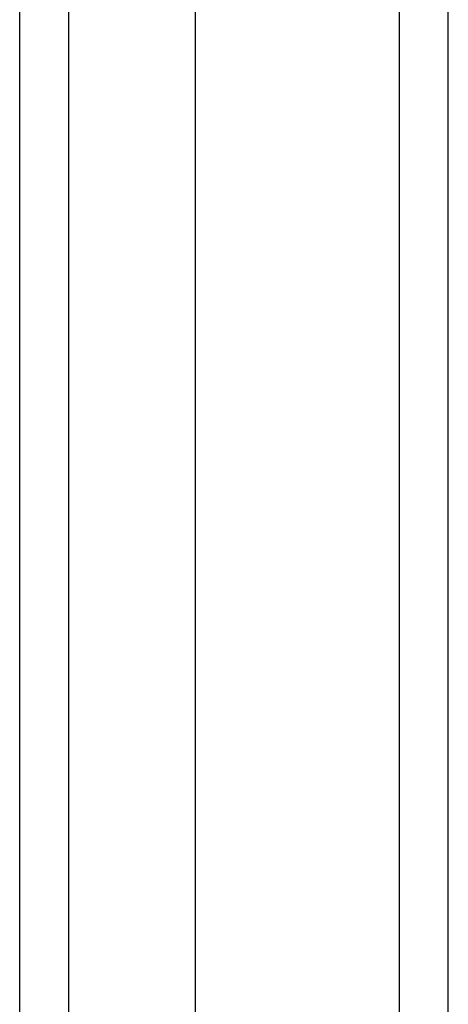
# Model space of a CAD drawing. Header units: inches. Extents: x 25 to 246, y 20 to 159.
# Tile 24 of 113: x 155.225 to 156.092, y 63.009 to 64.999. Entities that reach past the tile are written whole.
import ezdxf

# ---------------------------------------------------------------- set-up
doc = ezdxf.new("R2010")
doc.units = ezdxf.units.IN
doc.header["$MEASUREMENT"] = 0
doc.layers.add('Visible Edges(ANSI)', color=7, linetype='Continuous', lineweight=25)
doc.layers.add('Visible Tangent Edges(ANSI)', color=7, linetype='Continuous', lineweight=25)

msp = doc.modelspace()

# ---------------------------------------------------------------- linework, layer by layer
at = {"layer": 'Visible Edges(ANSI)'}
for p, q in [((156.0916, 61.4452), (156.0916, 121.2472)), ((155.5798, 120.6375), (155.5798, 62.0549)), ((155.2255, 62.2433), (155.2255, 120.4491))]:
    msp.add_line(p, q, dxfattribs=at)
at = {"layer": 'Visible Tangent Edges(ANSI)'}
for p, q in [((155.9926, 121.2472), (155.9926, 61.4452)), ((155.3245, 62.1133), (155.3245, 120.5791))]:
    msp.add_line(p, q, dxfattribs=at)

doc.saveas('drawing.dxf')
